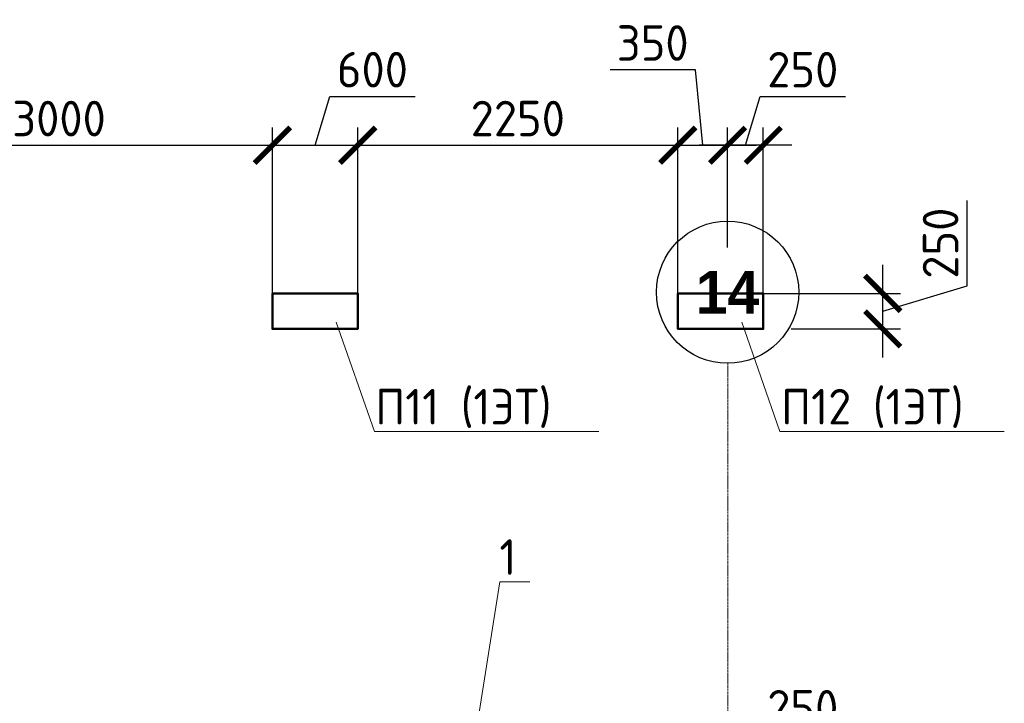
# Model space of a CAD drawing. Header units: millimetres. Extents: x 263826 to 1718326, y -423071 to 70137.
# Tile 176 of 256: x 397168 to 404089, y -59779 to -54971. Entities that reach past the tile are written whole.
import ezdxf
from ezdxf import colors
from ezdxf.entities.mleader import LeaderData, LeaderLine
from ezdxf.math import Vec2, Vec3

# ---------------------------------------------------------------- set-up
doc = ezdxf.new("R2010")
doc.units = ezdxf.units.MM
doc.linetypes.add('______5', pattern=[1100, 800, -100, 100, -100])
doc.linetypes.add('осевая', pattern=[50.8, 31.75, -6.35, 6.35, -6.35])
for name, color, linetype, lineweight in [('Конструкции 0.5', 5, 'Continuous', 50), ('Оси', 40, '______5', 18), ('подоснова', 151, 'Continuous', 5), ('РАЗМЕРЫ', 1, 'Continuous', 9)]:
    doc.layers.add(name, color=color, linetype=linetype, lineweight=lineweight)
doc.styles.add('Century Gothic', font='GOTHIC.TTF')
doc.styles.add('GOST-2.304_Type-B', font='GOST_Common.ttf')
doc.dimstyles.new('СПДС', dxfattribs={"dimscale": 100, "dimtxt": 2.5, "dimasz": 2.5, "dimexe": 1.25, "dimexo": 0, "dimtad": 1, "dimdec": 0, "dimtxsty": 'GOST-2.304_Type-B', "dimblk": 'ARCHTICK', "dimcen": 2.5, "dimdle": 2, "dimadec": 0, "dimazin": 2, "dimtfac": 0.75, "dimtdec": 0, "dimtmove": 1, "dimatfit": 3, "dimfxl": 1, "dimtolj": 1, "dimarcsym": 1})

# ---------------------------------------------------------------- blocks, each defined once
blk = doc.blocks.new('_ArchTick')
at = {"color": 0, "linetype": 'ByBlock', "const_width": 0.15}
blk.add_lwpolyline([(-0.5, -0.5), (0.5, 0.5)], dxfattribs=at)
blk = doc.blocks.new('*D3194')
at = {"layer": 'DEFPOINTS', "color": 0, "transparency": 16777216}
for p in [(402394.3, -56896.1), (403234.8, -56896.1), (402591.5, -57146.1)]:
    blk.add_point(p, dxfattribs=at)
at = {"layer": 'РАЗМЕРЫ', "color": 0, "lineweight": -2, "transparency": 16777216}
for p, q in [((403828.5, -56843), (403828.5, -56243)), ((403234.8, -57346.1), (403234.8, -56696.1)), ((403234.8, -57021.1), (403828.5, -56843)), ((402394.3, -56896.1), (403359.8, -56896.1)), ((402591.5, -57146.1), (403359.8, -57146.1))]:
    blk.add_line(p, q, dxfattribs=at)
at = {"layer": 'РАЗМЕРЫ', "color": 0, "lineweight": -2, "transparency": 16777216, "xscale": 250, "yscale": 250, "zscale": 250}
for p, rotation in [((403234.8, -56896.1), 90), ((403234.8, -57146.1), 270)]:
    blk.add_blockref('_ArchTick', p, dxfattribs=dict(at, rotation=rotation))
at = {"layer": 'РАЗМЕРЫ', "color": 0, "lineweight": 0, "transparency": 16777216, "insert": (403641, -56543), "char_height": 250, "attachment_point": 5, "rotation": 90, "style": 'GOST-2.304_Type-B'}
blk.add_mtext('\\A1;250', dxfattribs=at)
blk = doc.blocks.new('*D3071')
at = {"layer": 'DEFPOINTS', "color": 0, "transparency": 16777216}
for p in [(402143.9, -55854.2), (402143.9, -56572.4), (402394.3, -56896.1)]:
    blk.add_point(p, dxfattribs=at)
at = {"layer": 'РАЗМЕРЫ', "color": 0, "lineweight": -2, "transparency": 16777216}
for p, q in [((402269.1, -55854.2), (402372.2, -55510.5)), ((402372.2, -55510.5), (402972.2, -55510.5)), ((402143.9, -56572.4), (402143.9, -55729.2)), ((402394.3, -56896.1), (402394.3, -55729.2)), ((402594.3, -55854.2), (401943.9, -55854.2))]:
    blk.add_line(p, q, dxfattribs=at)
at = {"layer": 'РАЗМЕРЫ', "color": 0, "lineweight": -2, "transparency": 16777216, "xscale": 250, "yscale": 250, "zscale": 250, "rotation": 180}
blk.add_blockref('_ArchTick', (402143.9, -55854.2), dxfattribs=at)
at = {"layer": 'РАЗМЕРЫ', "color": 0, "lineweight": -2, "transparency": 16777216, "xscale": 250, "yscale": 250, "zscale": 250}
blk.add_blockref('_ArchTick', (402394.3, -55854.2), dxfattribs=at)
at = {"layer": 'РАЗМЕРЫ', "color": 0, "lineweight": 0, "transparency": 16777216, "insert": (402672.2, -55323), "char_height": 250, "attachment_point": 5, "style": 'GOST-2.304_Type-B'}
blk.add_mtext('\\A1;250', dxfattribs=at)
blk = doc.blocks.new('*D3216')
at = {"layer": 'DEFPOINTS', "color": 0, "transparency": 16777216}
for p in [(398944.1, -55854.2), (395944.3, -56542.8, 3100), (398944.1, -56896.1, 3100)]:
    blk.add_point(p, dxfattribs=at)
at = {"layer": 'РАЗМЕРЫ', "color": 0, "lineweight": -2, "transparency": 16777216}
for p, q in [((395944.3, -56542.8), (395944.3, -55729.2)), ((398944.1, -56896.1), (398944.1, -55729.2)), ((395744.3, -55854.2), (399144.1, -55854.2))]:
    blk.add_line(p, q, dxfattribs=at)
at = {"layer": 'РАЗМЕРЫ', "color": 0, "lineweight": -2, "transparency": 16777216, "xscale": 250, "yscale": 250, "zscale": 250, "rotation": 180}
blk.add_blockref('_ArchTick', (395944.3, -55854.2), dxfattribs=at)
at = {"layer": 'РАЗМЕРЫ', "color": 0, "lineweight": -2, "transparency": 16777216, "xscale": 250, "yscale": 250, "zscale": 250}
blk.add_blockref('_ArchTick', (398944.1, -55854.2), dxfattribs=at)
at = {"layer": 'РАЗМЕРЫ', "color": 0, "lineweight": 0, "transparency": 16777216, "insert": (397444.2, -55666.7), "char_height": 250, "attachment_point": 5, "style": 'GOST-2.304_Type-B'}
blk.add_mtext('\\A1;3000', dxfattribs=at)
blk = doc.blocks.new('*D3217')
at = {"layer": 'DEFPOINTS', "color": 0, "transparency": 16777216}
for p in [(399544.1, -55854.2), (398944.1, -56896.1, 3100), (399544.1, -56896.1, 3100)]:
    blk.add_point(p, dxfattribs=at)
at = {"layer": 'РАЗМЕРЫ', "color": 0, "lineweight": -2, "transparency": 16777216}
for p, q in [((399244.1, -55854.2), (399347.2, -55510.5)), ((399347.2, -55510.5), (399947.2, -55510.5)), ((398944.1, -56896.1), (398944.1, -55729.2)), ((399544.1, -56896.1), (399544.1, -55729.2)), ((398744.1, -55854.2), (399744.1, -55854.2))]:
    blk.add_line(p, q, dxfattribs=at)
at = {"layer": 'РАЗМЕРЫ', "color": 0, "lineweight": -2, "transparency": 16777216, "xscale": 250, "yscale": 250, "zscale": 250, "rotation": 180}
blk.add_blockref('_ArchTick', (398944.1, -55854.2), dxfattribs=at)
at = {"layer": 'РАЗМЕРЫ', "color": 0, "lineweight": -2, "transparency": 16777216, "xscale": 250, "yscale": 250, "zscale": 250}
blk.add_blockref('_ArchTick', (399544.1, -55854.2), dxfattribs=at)
at = {"layer": 'РАЗМЕРЫ', "color": 0, "lineweight": 0, "transparency": 16777216, "insert": (399647.2, -55323), "char_height": 250, "attachment_point": 5, "style": 'GOST-2.304_Type-B'}
blk.add_mtext('\\A1;600', dxfattribs=at)
blk = doc.blocks.new('*D3218')
at = {"layer": 'DEFPOINTS', "color": 0, "transparency": 16777216}
for p in [(401794.1, -55854.2), (399544.1, -56896.1, 3100), (401794.1, -56896.1, 3100)]:
    blk.add_point(p, dxfattribs=at)
at = {"layer": 'РАЗМЕРЫ', "color": 0, "lineweight": -2, "transparency": 16777216}
for p, q in [((399544.1, -56896.1), (399544.1, -55729.2)), ((401794.1, -56896.1), (401794.1, -55729.2)), ((399344.1, -55854.2), (401994.1, -55854.2))]:
    blk.add_line(p, q, dxfattribs=at)
at = {"layer": 'РАЗМЕРЫ', "color": 0, "lineweight": -2, "transparency": 16777216, "xscale": 250, "yscale": 250, "zscale": 250, "rotation": 180}
blk.add_blockref('_ArchTick', (399544.1, -55854.2), dxfattribs=at)
at = {"layer": 'РАЗМЕРЫ', "color": 0, "lineweight": -2, "transparency": 16777216, "xscale": 250, "yscale": 250, "zscale": 250}
blk.add_blockref('_ArchTick', (401794.1, -55854.2), dxfattribs=at)
at = {"layer": 'РАЗМЕРЫ', "color": 0, "lineweight": 0, "transparency": 16777216, "insert": (400669.1, -55666.7), "char_height": 250, "attachment_point": 5, "style": 'GOST-2.304_Type-B'}
blk.add_mtext('\\A1;2250', dxfattribs=at)
blk = doc.blocks.new('*D3219')
at = {"layer": 'DEFPOINTS', "color": 0, "transparency": 16777216}
for p in [(402143.9, -55854.2), (402143.9, -56465.5, 3100), (401794.1, -56896.1, 3100)]:
    blk.add_point(p, dxfattribs=at)
at = {"layer": 'РАЗМЕРЫ', "color": 0, "lineweight": -2, "transparency": 16777216}
for p, q in [((401917.5, -55323), (401317.5, -55323)), ((401969, -55854.2), (401917.5, -55323)), ((401794.1, -56896.1), (401794.1, -55729.2)), ((402143.9, -56465.5), (402143.9, -55729.2)), ((401594.1, -55854.2), (402343.9, -55854.2))]:
    blk.add_line(p, q, dxfattribs=at)
at = {"layer": 'РАЗМЕРЫ', "color": 0, "lineweight": -2, "transparency": 16777216, "xscale": 250, "yscale": 250, "zscale": 250, "rotation": 180}
blk.add_blockref('_ArchTick', (401794.1, -55854.2), dxfattribs=at)
at = {"layer": 'РАЗМЕРЫ', "color": 0, "lineweight": -2, "transparency": 16777216, "xscale": 250, "yscale": 250, "zscale": 250}
blk.add_blockref('_ArchTick', (402143.9, -55854.2), dxfattribs=at)
at = {"layer": 'РАЗМЕРЫ', "color": 0, "lineweight": 0, "transparency": 16777216, "insert": (401617.5, -55135.5), "char_height": 250, "attachment_point": 5, "style": 'GOST-2.304_Type-B'}
blk.add_mtext('\\A1;350', dxfattribs=at)
blk = doc.blocks.new('*D3236')
at = {"layer": 'DEFPOINTS', "color": 0, "transparency": 16777216}
for p in [(402144, -60341.5), (402144, -61020, 3100), (402394.3, -61020, 3100)]:
    blk.add_point(p, dxfattribs=at)
at = {"layer": 'РАЗМЕРЫ', "color": 0, "lineweight": -2, "transparency": 16777216}
for p, q in [((402269.1, -60341.5), (402372.2, -59997.7)), ((402372.2, -59997.7), (402972.2, -59997.7)), ((402144, -61020), (402144, -60216.5)), ((402394.3, -61020), (402394.3, -60216.5)), ((402594.3, -60341.5), (401944, -60341.5))]:
    blk.add_line(p, q, dxfattribs=at)
at = {"layer": 'РАЗМЕРЫ', "color": 0, "lineweight": -2, "transparency": 16777216, "xscale": 250, "yscale": 250, "zscale": 250, "rotation": 180}
blk.add_blockref('_ArchTick', (402144, -60341.5), dxfattribs=at)
at = {"layer": 'РАЗМЕРЫ', "color": 0, "lineweight": -2, "transparency": 16777216, "xscale": 250, "yscale": 250, "zscale": 250}
blk.add_blockref('_ArchTick', (402394.3, -60341.5), dxfattribs=at)
at = {"layer": 'РАЗМЕРЫ', "color": 0, "lineweight": 0, "transparency": 16777216, "insert": (402672.2, -59810.2), "char_height": 250, "attachment_point": 5, "style": 'GOST-2.304_Type-B'}
blk.add_mtext('\\A1;250', dxfattribs=at)
blk = doc.blocks.new('_None')
blk = doc.blocks.new('NSY101')
at = {"color": 0, "linetype": 'ByBlock', "lineweight": -2}
blk.add_circle((0, 0), 50, dxfattribs=at)
blk = doc.blocks.new('СЛОЖНЫЙ_ОБЪЕКТ_21')
at = {"layer": 'Оси', "color": 16, "linetype": 'Continuous', "lineweight": 25, "transparency": 33554687, "xscale": 9.999999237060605, "yscale": 9.999999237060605, "zscale": 9.999999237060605}
blk.add_blockref('NSY101', (51513, -989.5), dxfattribs=at)
at = {"layer": 'Оси', "color": 16, "linetype": 'Continuous', "lineweight": 25, "transparency": 33554687, "insert": (51513, -989.5), "char_height": 300, "width": 620, "attachment_point": 5, "style": 'Century Gothic'}
blk.add_mtext('\\A1;{\\fCentury Gothic|i0|b1;\\H300.000000;\\W1.000000;\\C16;14}\\P', dxfattribs=at)
blk = doc.blocks.new('оси2')
at = {"layer": 'Оси', "color": 16, "linetype": 'осевая', "lineweight": 0, "ltscale": 0.5, "transparency": 33554687}
blk.add_line((1030445.5, 5465.4), (1030445.5, -20739.3), dxfattribs=at)
at = {"layer": 'Оси', "color": 16, "linetype": 'Continuous', "lineweight": 25, "transparency": 33554687}
blk.add_blockref('СЛОЖНЫЙ_ОБЪЕКТ_21', (978932, 6954.9), dxfattribs=at)
blk = doc.blocks.new('51151')
at = {"layer": 'РАЗМЕРЫ'}
blk.add_blockref('оси2', (-620385.4, -186137.6, -560), dxfattribs=at)

msp = doc.modelspace()

# ---------------------------------------------------------------- linework, layer by layer
at = {"layer": 'Конструкции 0.5', "color": 30, "true_color": 0xf26722}
msp.add_line((402394.25096, -56896.10541, -360), (402144.25096, -56896.10541, -360), dxfattribs=at)
at = {"layer": 'Конструкции 0.5', "color": 30, "true_color": 0xf26722, "elevation": -360}
for points in [[(398944.10437, -56896.10575), (399544.10437, -56896.10575), (399544.10437, -57146.10541), (398944.10437, -57146.10541)], [(401794.10216, -56896.10575), (402394.10192, -56896.10575), (402394.10192, -57146.10556), (401794.10216, -57146.10556)]]:
    msp.add_lwpolyline(points, close=True, dxfattribs=at)

# ---------------------------------------------------------------- block references
at = {"layer": 'Конструкции 0.5', "color": 4}
msp.add_blockref('51151', (-7915.73855, 123284.35732, -559.99999), dxfattribs=at)

# ---------------------------------------------------------------- dimensions: what is measured, and where the dimension line sits
at = {"layer": 'РАЗМЕРЫ', "color": 30, "lineweight": 0, "true_color": 0xf26722}
dim = msp.add_linear_dim(base=(402143.9182, -55854.21856, -3460), p1=(401794.10216, -56896.10575, -360), p2=(402143.9182, -56465.46641, -360), dimstyle='СПДС', dxfattribs=at)
dim.commit()
dim.dimension.update_dxf_attribs({"geometry": '*D3219', "text_midpoint": (401854.97398, -55322.96856, -3460), "dimtype": 160})
for base, p1, p2, picture, middle in [((399544.10437, -55854.21856, -3460), (398944.10437, -56896.10575, -360), (399544.10437, -56896.10575, -360), '*D3217', (399409.72937, -55322.96856, -3460)), ((402143.91977, -55854.21856, -360), (402394.25096, -56896.10541, -360), (402143.91977, -56572.38117, -360), '*D3071', (402434.71037, -55322.96856, -360)), ((398944.10437, -55854.21856, -3460), (395944.34672, -56542.82253, -360), (398944.10437, -56896.10575, -360), '*D3216', (397444.22555, -55666.71856, -3460)), ((401794.10216, -55854.21856, -3460), (399544.10437, -56896.10575, -360), (401794.10216, -56896.10575, -360), '*D3218', (400669.10327, -55666.71856, -3460)), ((402143.98532, -60341.4533, -3460), (402394.25255, -61020.02378, -360), (402143.98532, -61020.02747, -360), '*D3236', (402434.74393, -59810.2033, -3460))]:
    dim = msp.add_linear_dim(base=base, p1=p1, p2=p2, dimstyle='СПДС', dxfattribs=at)
    dim.commit()
    dim.dimension.update_dxf_attribs({"geometry": picture, "text_midpoint": middle})
dim = msp.add_linear_dim(base=(403234.79183, -56896.10541, -360), p1=(402591.5029, -57146.10556, -360), p2=(402394.25096, -56896.10541, -360), angle=90, dimstyle='СПДС', dxfattribs=at)
dim.commit()
dim.dimension.update_dxf_attribs({"geometry": '*D3194', "text_midpoint": (403641.04183, -56780.48049, -360)})

# ---------------------------------------------------------------- leaders
at = {"layer": 'подоснова', "color": 30, "ltscale": 0.3, "true_color": 0xf26722}
ml = msp.add_multileader_mtext('Standard', dxfattribs=at)
ml.set_content('П11 (1ЭТ)', color=5, style='GOST-2.304_Type-B')
ml.set_leader_properties(color=256, linetype='ByLayer', lineweight=15)
ml.set_arrow_properties(name='NONE')
ml.build(insert=Vec2(0, 0))
ml.multileader.update_dxf_attribs({"text_left_attachment_type": 6, "text_right_attachment_type": 6, "dogleg_length": 0.1, "arrow_head_size": 18})
ctx = ml.context
ctx.base_point, ctx.char_height, ctx.arrow_head_size, ctx.landing_gap_size, ctx.plane_origin = Vec3(399660.95509, -57868.04108, 2380.00001), 250, 18, 20, Vec3(392055.53295, -55440.46318, 2380.00001)
ctx.left_attachment, ctx.right_attachment, ctx.text_align_type = 6, 6, 1
notes = []
notes.append((ctx, [(0, (1, 1, 0), (399660.85509, -57868.04108, 2380.00001), (1, 0), 0.1, [(0, [(399393.22571, -57098.40562, 2380.00001)], 0, [])])]))
ctx.mtext.insert, ctx.mtext.alignment, ctx.mtext.flow_direction = Vec3(400286.25812, -57568.04108, 2380.00001), 2, 5
ml = msp.add_multileader_mtext('Standard', dxfattribs=at)
ml.set_content('П12 (1ЭТ)', color=5, style='GOST-2.304_Type-B')
ml.set_leader_properties(color=256, linetype='ByLayer', lineweight=15)
ml.set_arrow_properties(name='NONE')
ml.build(insert=Vec2(0, 0))
ml.multileader.update_dxf_attribs({"text_left_attachment_type": 6, "text_right_attachment_type": 6, "dogleg_length": 0.1, "arrow_head_size": 18})
ctx = ml.context
ctx.base_point, ctx.char_height, ctx.arrow_head_size, ctx.landing_gap_size, ctx.plane_origin = Vec3(402510.95264, -57868.04123, 2380.00001), 250, 18, 20, Vec3(394905.5305, -55440.46333, 2380.00001)
ctx.left_attachment, ctx.right_attachment, ctx.text_align_type = 6, 6, 1
notes.append((ctx, [(0, (1, 1, 0), (402510.85264, -57868.04123, 2380.00001), (1, 0), 0.1, [(0, [(402243.22326, -57098.40577, 2380.00001)], 0, [])])]))
ctx.mtext.insert, ctx.mtext.alignment, ctx.mtext.flow_direction = Vec3(403161.25567, -57568.04123, 2380.00001), 2, 5
at = {"layer": 'РАЗМЕРЫ', "color": 2, "lineweight": 0}
ml = msp.add_multileader_mtext('Standard', dxfattribs=at)
ml.set_content('1', color=5, style='GOST-2.304_Type-B')
ml.set_leader_properties(color=256, linetype='ByLayer', lineweight=15)
ml.set_arrow_properties(name='NONE')
ml.build(insert=Vec2(0, 0))
ml.multileader.update_dxf_attribs({"text_left_attachment_type": 6, "text_right_attachment_type": 6, "dogleg_length": 0.1, "arrow_head_size": 18})
ctx = ml.context
ctx.base_point, ctx.char_height, ctx.arrow_head_size, ctx.landing_gap_size, ctx.plane_origin = Vec3(400541.99275, -58924.97444, -360), 250, 18, 20, Vec3(392936.57061, -56497.39654, -360)
ctx.left_attachment, ctx.right_attachment, ctx.text_align_type = 6, 6, 1
notes.append((ctx, [(0, (1, 1, 0), (400541.89275, -58924.97444, -360), (1, 0), 0.1, [(0, [(400266.0805, -60685.26016, -360)], 0, [])])]))
ctx.mtext.insert, ctx.mtext.alignment, ctx.mtext.flow_direction = Vec3(400599.49275, -58624.97444, -360), 2, 5
for ctx, leaders in notes:
    for number, flags, end, landing, length, lines in leaders:
        leader = LeaderData()
        leader.index, (leader.has_last_leader_line, leader.has_dogleg_vector, leader.attachment_direction) = number, flags
        leader.last_leader_point, leader.dogleg_vector, leader.dogleg_length = Vec3(end), Vec3(landing), length
        for number, points, colour, breaks in lines:
            line = LeaderLine()
            line.index, line.vertices, line.color, line.breaks = number, Vec3.list(points), colors.encode_raw_color(colour), breaks
            leader.lines.append(line)
        ctx.leaders.append(leader)

doc.saveas('drawing.dxf')
